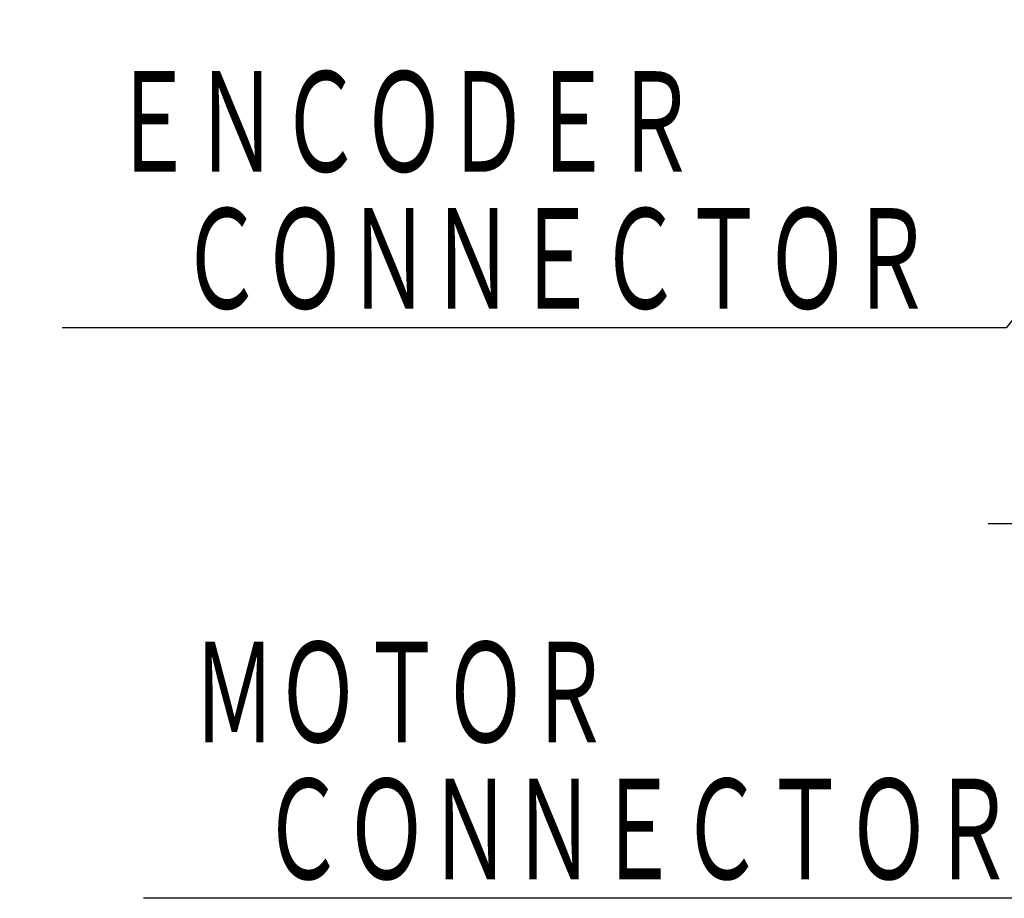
# Model space of a CAD drawing. Header units: millimetres. Extents: x 0 to 1071, y 0 to 742.
# Tile 33 of 133: x 198 to 274, y 352 to 419. Entities that reach past the tile are written whole.
import ezdxf

# ---------------------------------------------------------------- set-up
doc = ezdxf.new("R2010")
doc.units = ezdxf.units.MM
doc.header["$LTSCALE"] = 0.454724
doc.layers.add('NoLayerName_001', color=7, linetype='Continuous')
doc.styles.get("Standard").update_dxf_attribs({"font": 'txt', "bigfont": 'extfont2'})
doc.dimstyles.get("Standard").update_dxf_attribs({"dimtxt": 2.5, "dimasz": 2.5, "dimexe": 1, "dimexo": 1, "dimtad": 1, "dimdec": 3, "dimzin": 0, "dimdsep": 46, "dimtxsty": 'Standard', "dimcen": 2.5, "dimadec": 3, "dimazin": 0, "dimtfac": 0.75, "dimtdec": 3, "dimtmove": 0, "dimatfit": 3, "dimfxl": 1, "dimarcsym": 0})

msp = doc.modelspace()

# ---------------------------------------------------------------- texts
at = {"layer": 'NoLayerName_001', "color": 3, "lineweight": 13, "char_height": 8.75, "attachment_point": 7}
for s, insert in [('\\A1;\\W0.6667;ＥＮＣＯＤＥＲ', (205.125001, 406.750002)), ('\\A1;\\W0.6667;ＭＯＴＯＲ', (211.375001, 363.000002))]:
    msp.add_mtext(s, dxfattribs=dict(at, insert=insert))
at = {"layer": 'NoLayerName_001', "color": 3, "linetype": 'Continuous', "lineweight": 13, "char_height": 8.75, "attachment_point": 9, "line_spacing_factor": 0.6}
for insert in [(268.125001, 396.250002), (274.375001, 352.500002)]:
    msp.add_mtext('\\A1;\\W0.6667;ＣＯＮＮＥＣＴＯＲ', dxfattribs=dict(at, insert=insert))

# ---------------------------------------------------------------- leaders
at = {"layer": 'NoLayerName_001', "color": 3, "linetype": 'Continuous', "lineweight": 13, "annotation_type": 0, "has_hookline": 1, "hookline_direction": 1, "text_width": 66.754171}
for points in [[(300, 428.8), (273.750001, 395.625002), (268.750001, 395.625002)], [(302.05, 380.6), (280.000001, 351.875002), (275.000001, 351.875002)]]:
    msp.add_leader(points, dimstyle='Standard', override={"dimtxt": 8.75, "dimasz": 5, "dimldrblk": 'OPEN30'}, dxfattribs=at)
at = {"layer": 'NoLayerName_001', "color": 3, "linetype": 'Continuous', "lineweight": 13}
msp.add_leader([(291.113604, 380.6), (272.363605, 380.6)], dimstyle='Standard', override={"dimasz": 6, "dimldrblk": 'OPEN30'}, dxfattribs=at)

doc.saveas('drawing.dxf')
